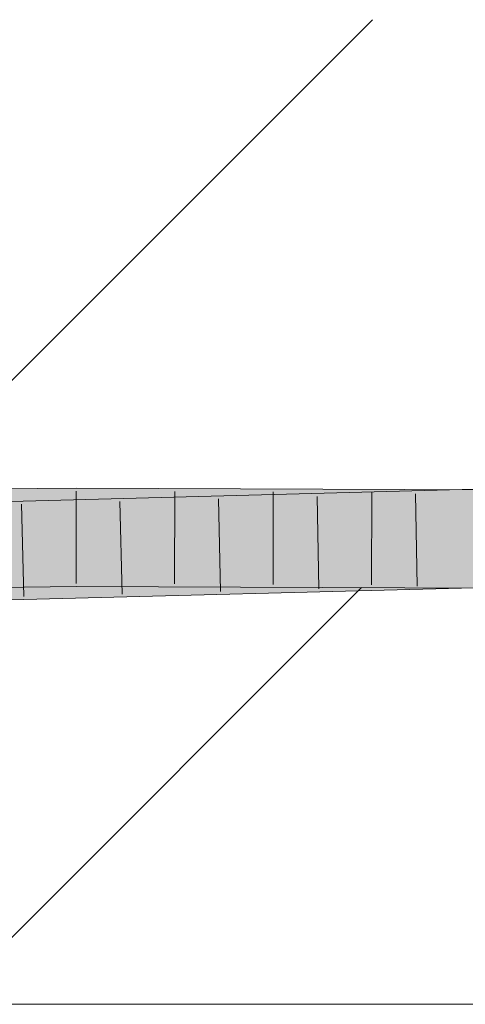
# Model space of a CAD drawing. Extents: x -620 to 300, y 62 to 1162.
# Tile 208 of 256: x 212.34 to 213.48, y 829.73 to 832.23. Entities that reach past the tile are written whole.
import ezdxf
from ezdxf.lldxf.tags import DXFTag

# ---------------------------------------------------------------- set-up
doc = ezdxf.new("R2010")
doc.units = 0
doc.layers.get('0').update_dxf_attribs({"lineweight": 13})
doc.layers.add('E_Detail_Linie_Text_Bem', color=7, linetype='Continuous', lineweight=13)
for name, color, linetype, lineweight, true_color in [('E_Detail_Wandschraffur', 7, 'Continuous', 5, 0xc0c0c0), ('E_Leerrohr 25-A06G955E8I', 7, 'Continuous', 9, 0xff8000), ('E_Leerrohr 25-Shading', 7, 'Continuous', 9, 0xff8000)]:
    doc.layers.add(name, color=color, linetype=linetype, lineweight=lineweight, true_color=true_color)
tags = doc.linetypes.add('fein_strichliert', pattern=[4, 1, -2, 1]).pattern_tags.tags
tags[8:9] = [DXFTag(74, 4), DXFTag(75, 0), DXFTag(340, '0'), DXFTag(46, 0.0), DXFTag(50, 0.0), DXFTag(44, 0.0), DXFTag(45, 0.0)]
tags[6:7] = [DXFTag(74, 4), DXFTag(75, 0), DXFTag(340, '0'), DXFTag(46, 0.0), DXFTag(50, 0.0), DXFTag(44, 0.0), DXFTag(45, 0.0)]
tags[4:5] = [DXFTag(74, 4), DXFTag(75, 0), DXFTag(340, '0'), DXFTag(46, 0.0), DXFTag(50, 0.0), DXFTag(44, 0.0), DXFTag(45, 0.0)]

# ---------------------------------------------------------------- blocks, each defined once
blk = doc.blocks.new('Shading-A06G94UZ8I', base_point=(176.1374, 828.7108))
at = {"layer": 'E_Leerrohr 25-Shading', "color": 43, "true_color": 0xd7ab7f}
for points in [[(212.1133, 830.9612), (213.6421, 831.0013), (212.0249, 830.9955), (213.6415, 831.0379)], [(212.1133, 830.9963), (212.4875, 831.0005), (212.0249, 831.0319), (212.4875, 831.0372)], [(212.4875, 831.0005), (213.4628, 830.9966), (212.4875, 831.0372), (213.4624, 831.0332)], [(213.4628, 830.9966), (214.0575, 830.9942), (213.4624, 831.0332), (214.0579, 831.0308)], [(212.0249, 830.7455), (213.6456, 830.788), (212.1133, 830.7844), (213.645, 830.8245)], [(212.0249, 830.7819), (212.4879, 830.7872), (212.1133, 830.8195), (212.4878, 830.8238)], [(212.4878, 830.8238), (212.4879, 830.7872), (213.3879, 830.8173)], [(212.4878, 830.8238), (213.3879, 830.8173), (213.4647, 830.8198)], [(213.465, 830.7832), (213.4647, 830.8167), (212.4879, 830.7872), (213.3879, 830.8173)], [(213.4647, 830.8167), (213.4647, 830.8198), (213.3879, 830.8173)], [(213.4647, 830.8198), (213.465, 830.7832), (214.0554, 830.8137), (214.055, 830.7808)], [(213.4647, 830.8198), (213.6452, 830.8179), (214.0555, 830.8174), (214.0554, 830.8154)]]:
    blk.add_solid(points, dxfattribs=at)
at = {"layer": 'E_Leerrohr 25-Shading', "color": 31, "true_color": 0xfabd7f}
for points in [[(212.1133, 830.9963), (212.1307, 830.9545), (212.4875, 831.0005), (212.4876, 830.965)], [(212.4875, 831.0005), (212.4876, 830.965), (213.4628, 830.9966)], [(213.4637, 830.9082), (213.6436, 830.9129), (213.4627, 830.9966), (213.6421, 831.0013)], [(212.1133, 830.9612), (212.1499, 830.8738), (213.4627, 830.9966), (213.4637, 830.9082)], [(212.4876, 830.965), (212.4877, 830.9122), (213.4628, 830.9966), (214.0575, 830.9942)], [(212.4877, 830.9122), (213.4638, 830.9082), (214.0575, 830.9942), (214.0566, 830.9148)], [(212.1307, 830.9545), (212.1499, 830.9083), (212.4876, 830.965), (212.4877, 830.9122)], [(212.1133, 830.7844), (213.645, 830.8245), (212.1499, 830.8738), (213.6436, 830.9129)], [(212.1499, 830.9083), (212.1427, 830.8909), (212.4877, 830.9122), (212.4877, 830.8974)], [(212.4877, 830.9122), (212.4877, 830.8974), (213.4638, 830.9082)], [(212.4877, 830.8974), (212.4878, 830.8238), (213.4638, 830.9082), (213.4647, 830.8198)], [(213.6438, 830.9102), (213.4638, 830.9082), (214.0565, 830.9108), (214.0565, 830.9058)], [(213.4647, 830.8198), (214.0555, 830.8174), (213.4638, 830.9082), (214.0565, 830.9058)], [(212.1427, 830.8909), (212.1133, 830.8195), (212.4877, 830.8974), (212.4878, 830.8238)]]:
    blk.add_solid(points, dxfattribs=at)
blk = doc.blocks.new('Referenz-A06G955K8I')
at = {"layer": 'E_Detail_Linie_Text_Bem', "linetype": 'Continuous', "ltscale": 0.13}
blk.add_line((254.2509, 829.7265), (206.2728, 829.7265), dxfattribs=at)
at = {"layer": 'E_Detail_Wandschraffur', "linetype": 'ByBlock', "ltscale": 0.13}
blk.add_line((212.0604, 831.0467), (213.2402, 832.2265), dxfattribs=at)
at = {"layer": 'E_Detail_Wandschraffur', "linetype": 'fein_strichliert', "ltscale": 0.13}
blk.add_line((212.2701, 829.8421), (213.2125, 830.7845), dxfattribs=at)
at = {"layer": 'E_Leerrohr 25-A06G955E8I', "linetype": 'Continuous', "ltscale": 0.13}
for p, q in [((213.6415, 831.0379), (211.5271, 830.9825)), ((212.4875, 831.0372), (211.548, 831.0265)), ((214.0579, 831.0308), (212.4875, 831.0372)), ((212.4878, 831.0297), (212.4882, 830.7947)), ((212.738, 831.0287), (212.7379, 830.7937)), ((212.9883, 831.0276), (212.9877, 830.7926)), ((213.2385, 831.0266), (213.2374, 830.7916)), ((212.5991, 831.0031), (212.6045, 830.7682)), ((212.8492, 831.0097), (212.8542, 830.7747)), ((213.0993, 831.0162), (213.104, 830.7813)), ((213.3494, 831.0228), (213.3537, 830.7878)), ((212.349, 830.9966), (212.3548, 830.7616)), ((213.6456, 830.7879), (211.5346, 830.7326)), ((212.4879, 830.7872), (211.5519, 830.7766)), ((214.055, 830.7808), (212.4879, 830.7872))]:
    blk.add_line(p, q, dxfattribs=at)

msp = doc.modelspace()

# ---------------------------------------------------------------- block references
at = {"color": 8, "lineweight": 25, "ltscale": 0.25, "true_color": 0x808080}
msp.add_blockref('Referenz-A06G955K8I', (0, 0), dxfattribs=at)
msp.add_blockref('Shading-A06G94UZ8I', (176.1374, 828.7108))

doc.saveas('drawing.dxf')
